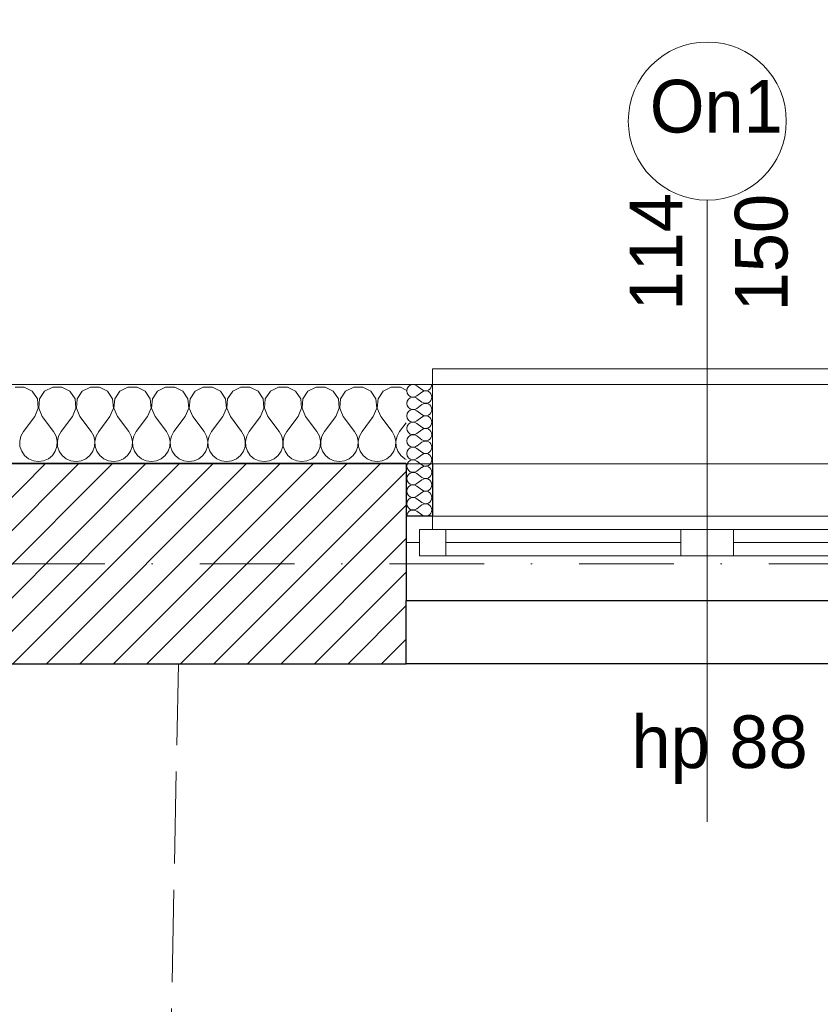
# Model space of a CAD drawing. Header units: millimetres. Extents: x 172139 to 266886, y 98118 to 138225.
# Tile 49 of 123: x 208536 to 210056, y 120499 to 122368. Entities that reach past the tile are written whole.
import ezdxf
from ezdxf.enums import TextEntityAlignment as Align

# ---------------------------------------------------------------- set-up
doc = ezdxf.new("R2010")
doc.units = ezdxf.units.MM
doc.header["$MEASUREMENT"] = 0
doc.linetypes.add('Krawędzie ukryte', pattern=[225, 175, -50])
doc.linetypes.add('Kropki i Kreski', pattern=[360, 180, -90, 0, -90])
for name, color, linetype in [('Konstrukcja - Siatki mod', 7, 'Continuous'), ('KR_INW', 7, 'Continuous'), ('NAPIS_SODON', 7, 'Continuous'), ('Okna ArchiCADa', 7, 'Continuous'), ('Znaczniki okien ArchiCADa', 7, 'Continuous')]:
    doc.layers.add(name, color=color, linetype=linetype)
for name, color, linetype, lineweight, true_color in [('Konstrukcja - Siatki mod_Nr_pióra__48', 7, 'Continuous', 15, 0xa80f02), ('KR_INW_Nr_pióra__102', 7, 'Continuous', 5, 0xcccccc), ('Okna ArchiCADa_Nr_pióra__61', 7, 'Continuous', 13, 0x6a6a6a), ('Okna ArchiCADa_Nr_pióra__64', 7, 'Continuous', 13, 0x41c341), ('PRZEBUDOWA_WYBURZENIA_OPIS_Nr_pióra__8', 7, 'Continuous', 100, 0xa80f02), ('Znaczniki okien ArchiCADa_Nr_pióra__20', 7, 'Continuous', 13, 0xb00000), ('Znaczniki okien ArchiCADa_Nr_pióra__44', 7, 'Continuous', 13, 0x029e21)]:
    doc.layers.add(name, color=color, linetype=linetype, lineweight=lineweight, true_color=true_color)
for name, color, linetype, lineweight in [('KR_INW_Nr_pióra__1', 7, 'Continuous', 13), ('KR_INW_Nr_pióra__101', 252, 'Continuous', 5), ('KR_INW_Nr_pióra__27', 7, 'Continuous', 25), ('KR_INW_Nr_pióra__47', 7, 'Continuous', 15), ('NAPIS_SODON_Nr_pióra__1', 7, 'Continuous', 13), ('NAPIS_SODON_Nr_pióra__121', 255, 'Continuous', 0), ('Okna ArchiCADa_Nr_pióra__27', 7, 'Continuous', 25), ('STREFA_WYBURZENIA_Nr_pióra__121', 255, 'Continuous', 0), ('Znaczniki okien ArchiCADa_Nr_pióra__7', 7, 'Continuous', 13)]:
    doc.layers.add(name, color=color, linetype=linetype, lineweight=lineweight)
doc.styles.add('GENERATED_STYLE_1', font='txt')
doc.styles.add('GENERATED_STYLE_2', font='txt')

# ---------------------------------------------------------------- blocks, each defined once
blk = doc.blocks.new('Strop_1', base_point=(179225, 121523.3))
at = {"layer": 'NAPIS_SODON_Nr_pióra__1', "linetype": 'Continuous', "flags": 128}
blk.add_lwpolyline([(179225, 121523.3), (179225.9, 107003.8), (250898.3, 107008.3), (250897.4, 121527.8)], close=True, dxfattribs=at)
blk = doc.blocks.new('Strop_2', base_point=(188316, 115154.1))
at = {"layer": 'NAPIS_SODON_Nr_pióra__121', "linetype": 'Continuous', "flags": 128}
blk.add_lwpolyline([(188316, 115154.1), (204667.3, 115154.1), (205241.5, 115154.1), (205242.2, 115154.1), (205242.2, 115394.1), (205241.5, 115154.1), (205174.5, 117823.2), (205315.4, 117824.8), (205315.4, 121145.6), (224463.2, 121145.6)], dxfattribs=at)
blk = doc.blocks.new('*X104')
at = {"layer": 'KR_INW_Nr_pióra__102', "linetype": 'Continuous'}
for p, q in [((208544.4, 121670.9), (208527, 121670.9)), ((208559.7, 121662.7), (208544.4, 121670.9)), ((208569.4, 121648.2), (208559.7, 121662.7)), ((208583.1, 121662.7), (208573.5, 121648.2)), ((208598.4, 121670.9), (208583.1, 121662.7)), ((208615.8, 121670.9), (208598.4, 121670.9)), ((208631.2, 121662.7), (208615.8, 121670.9)), ((208640.8, 121648.2), (208631.2, 121662.7)), ((208654.5, 121662.7), (208644.9, 121648.2)), ((208669.9, 121670.9), (208654.5, 121662.7)), ((208687.3, 121670.9), (208669.9, 121670.9)), ((208702.6, 121662.7), (208687.3, 121670.9)), ((208712.2, 121648.2), (208702.6, 121662.7)), ((208726, 121662.7), (208716.3, 121648.2)), ((208741.3, 121670.9), (208726, 121662.7)), ((208758.7, 121670.9), (208741.3, 121670.9)), ((208774, 121662.7), (208758.7, 121670.9)), ((208783.7, 121648.2), (208774, 121662.7)), ((208797.4, 121662.7), (208787.8, 121648.2)), ((208812.7, 121670.9), (208797.4, 121662.7)), ((208830.1, 121670.9), (208812.7, 121670.9)), ((208845.5, 121662.7), (208830.1, 121670.9)), ((208855.1, 121648.2), (208845.5, 121662.7)), ((208868.8, 121662.7), (208859.2, 121648.2)), ((208884.2, 121670.9), (208868.8, 121662.7)), ((208901.6, 121670.9), (208884.2, 121670.9)), ((208916.9, 121662.7), (208901.6, 121670.9)), ((208926.5, 121648.2), (208916.9, 121662.7)), ((208940.3, 121662.7), (208930.6, 121648.2)), ((208955.6, 121670.9), (208940.3, 121662.7)), ((208973, 121670.9), (208955.6, 121670.9)), ((208988.3, 121662.7), (208973, 121670.9)), ((208997.9, 121648.2), (208988.3, 121662.7)), ((209011.7, 121662.7), (209002.1, 121648.2)), ((209027, 121670.9), (209011.7, 121662.7)), ((209044.4, 121670.9), (209027, 121670.9)), ((209059.7, 121662.7), (209044.4, 121670.9)), ((209069.4, 121648.2), (209059.7, 121662.7)), ((209083.1, 121662.7), (209073.5, 121648.2)), ((209098.4, 121670.9), (209083.1, 121662.7)), ((209115.8, 121670.9), (209098.4, 121670.9)), ((209131.2, 121662.7), (209115.8, 121670.9)), ((209140.8, 121648.2), (209131.2, 121662.7)), ((209154.5, 121662.7), (209144.9, 121648.2)), ((209169.9, 121670.9), (209154.5, 121662.7)), ((209187.3, 121670.9), (209169.9, 121670.9)), ((209202.6, 121662.7), (209187.3, 121670.9)), ((209212.2, 121648.2), (209202.6, 121662.7)), ((209226, 121662.7), (209216.3, 121648.2)), ((209241.3, 121670.9), (209226, 121662.7)), ((209258.7, 121670.9), (209241.3, 121670.9)), ((209269.6, 121665.1), (209258.7, 121670.9)), ((208571, 121630.9), (208569.4, 121648.2)), ((208573.5, 121648.2), (208571.8, 121630.9)), ((208642.4, 121630.9), (208640.8, 121648.2)), ((208644.9, 121648.2), (208643.3, 121630.9)), ((208713.9, 121630.9), (208712.2, 121648.2)), ((208716.3, 121648.2), (208714.7, 121630.9)), ((208785.3, 121630.9), (208783.7, 121648.2)), ((208787.8, 121648.2), (208786.1, 121630.9)), ((208856.7, 121630.9), (208855.1, 121648.2)), ((208859.2, 121648.2), (208857.6, 121630.9)), ((208928.2, 121630.9), (208926.5, 121648.2)), ((208930.6, 121648.2), (208929, 121630.9)), ((208999.6, 121630.9), (208997.9, 121648.2)), ((209002.1, 121648.2), (209000.4, 121630.9)), ((209071, 121630.9), (209069.4, 121648.2)), ((209073.5, 121648.2), (209071.8, 121630.9)), ((209142.4, 121630.9), (209140.8, 121648.2)), ((209144.9, 121648.2), (209143.3, 121630.9)), ((209213.9, 121630.9), (209212.2, 121648.2)), ((209216.3, 121648.2), (209214.7, 121630.9)), ((208564.3, 121614.9), (208571, 121630.9)), ((208571.8, 121630.9), (208578.6, 121614.9)), ((208635.7, 121614.9), (208642.4, 121630.9)), ((208643.3, 121630.9), (208650, 121614.9)), ((208707.1, 121614.9), (208713.9, 121630.9)), ((208714.7, 121630.9), (208721.4, 121614.9)), ((208778.6, 121614.9), (208785.3, 121630.9)), ((208786.1, 121630.9), (208792.9, 121614.9)), ((208850, 121614.9), (208856.7, 121630.9)), ((208857.6, 121630.9), (208864.3, 121614.9)), ((208921.4, 121614.9), (208928.2, 121630.9)), ((208929, 121630.9), (208935.7, 121614.9)), ((208992.9, 121614.9), (208999.6, 121630.9)), ((209000.4, 121630.9), (209007.1, 121614.9)), ((209064.3, 121614.9), (209071, 121630.9)), ((209071.8, 121630.9), (209078.6, 121614.9)), ((209135.7, 121614.9), (209142.4, 121630.9)), ((209143.3, 121630.9), (209150, 121614.9)), ((209207.1, 121614.9), (209213.9, 121630.9)), ((209214.7, 121630.9), (209221.4, 121614.9)), ((208564.3, 121614.9), (208542.9, 121586.3)), ((208578.6, 121614.9), (208600, 121586.3)), ((208635.7, 121614.9), (208614.3, 121586.3)), ((208650, 121614.9), (208671.4, 121586.3)), ((208707.1, 121614.9), (208685.7, 121586.3)), ((208721.4, 121614.9), (208742.9, 121586.3)), ((208778.6, 121614.9), (208757.1, 121586.3)), ((208792.9, 121614.9), (208814.3, 121586.3)), ((208850, 121614.9), (208828.6, 121586.3)), ((208864.3, 121614.9), (208885.7, 121586.3)), ((208921.4, 121614.9), (208900, 121586.3)), ((208935.7, 121614.9), (208957.1, 121586.3)), ((208992.9, 121614.9), (208971.4, 121586.3)), ((209007.1, 121614.9), (209028.6, 121586.3)), ((209064.3, 121614.9), (209042.9, 121586.3)), ((209078.6, 121614.9), (209100, 121586.3)), ((209135.7, 121614.9), (209114.3, 121586.3)), ((209150, 121614.9), (209171.4, 121586.3)), ((209207.1, 121614.9), (209185.7, 121586.3)), ((209221.4, 121614.9), (209242.9, 121586.3)), ((209269.6, 121603), (209257.1, 121586.3)), ((208542.9, 121586.3), (208538.1, 121577.7)), ((208604.8, 121577.7), (208600, 121586.3)), ((208614.3, 121586.3), (208609.5, 121577.7)), ((208676.2, 121577.7), (208671.4, 121586.3)), ((208685.7, 121586.3), (208680.9, 121577.7)), ((208747.6, 121577.7), (208742.9, 121586.3)), ((208757.1, 121586.3), (208752.4, 121577.7)), ((208819.1, 121577.7), (208814.3, 121586.3)), ((208828.6, 121586.3), (208823.8, 121577.7)), ((208890.5, 121577.7), (208885.7, 121586.3)), ((208900, 121586.3), (208895.2, 121577.7)), ((208961.9, 121577.7), (208957.1, 121586.3)), ((208971.4, 121586.3), (208966.7, 121577.7)), ((209033.3, 121577.7), (209028.6, 121586.3)), ((209042.9, 121586.3), (209038.1, 121577.7)), ((209104.8, 121577.7), (209100, 121586.3)), ((209114.3, 121586.3), (209109.5, 121577.7)), ((209176.2, 121577.7), (209171.4, 121586.3)), ((209185.7, 121586.3), (209180.9, 121577.7)), ((209247.6, 121577.7), (209242.9, 121586.3)), ((209257.1, 121586.3), (209252.4, 121577.7)), ((208538.1, 121577.7), (208535.9, 121568.1)), ((208535.9, 121568.1), (208536.3, 121558.2)), ((208607, 121568.1), (208604.8, 121577.7)), ((208606.5, 121558.2), (208607, 121568.1)), ((208609.5, 121577.7), (208607.3, 121568.1)), ((208607.3, 121568.1), (208607.8, 121558.2)), ((208678.4, 121568.1), (208676.2, 121577.7)), ((208677.9, 121558.2), (208678.4, 121568.1)), ((208680.9, 121577.7), (208678.7, 121568.1)), ((208678.7, 121568.1), (208679.2, 121558.2)), ((208749.9, 121568.1), (208747.6, 121577.7)), ((208749.4, 121558.2), (208749.9, 121568.1)), ((208752.4, 121577.7), (208750.1, 121568.1)), ((208750.1, 121568.1), (208750.6, 121558.2)), ((208821.3, 121568.1), (208819.1, 121577.7)), ((208820.8, 121558.2), (208821.3, 121568.1)), ((208823.8, 121577.7), (208821.6, 121568.1)), ((208821.6, 121568.1), (208822.1, 121558.2)), ((208892.7, 121568.1), (208890.5, 121577.7)), ((208892.2, 121558.2), (208892.7, 121568.1)), ((208895.2, 121577.7), (208893, 121568.1)), ((208893, 121568.1), (208893.5, 121558.2)), ((208964.1, 121568.1), (208961.9, 121577.7)), ((208963.7, 121558.2), (208964.1, 121568.1)), ((208966.7, 121577.7), (208964.4, 121568.1)), ((208964.4, 121568.1), (208964.9, 121558.2)), ((209035.6, 121568.1), (209033.3, 121577.7)), ((209035.1, 121558.2), (209035.6, 121568.1)), ((209038.1, 121577.7), (209035.9, 121568.1)), ((209035.9, 121568.1), (209036.3, 121558.2)), ((209107, 121568.1), (209104.8, 121577.7)), ((209106.5, 121558.2), (209107, 121568.1)), ((209109.5, 121577.7), (209107.3, 121568.1)), ((209107.3, 121568.1), (209107.8, 121558.2)), ((209178.4, 121568.1), (209176.2, 121577.7)), ((209177.9, 121558.2), (209178.4, 121568.1)), ((209180.9, 121577.7), (209178.7, 121568.1)), ((209178.7, 121568.1), (209179.2, 121558.2)), ((209249.9, 121568.1), (209247.6, 121577.7)), ((209249.4, 121558.2), (209249.9, 121568.1)), ((209252.4, 121577.7), (209250.1, 121568.1)), ((209250.1, 121568.1), (209250.6, 121558.2)), ((208536.3, 121558.2), (208539.5, 121548.9)), ((208539.5, 121548.9), (208545.1, 121540.8)), ((208597.8, 121540.8), (208603.4, 121548.9)), ((208603.4, 121548.9), (208606.5, 121558.2)), ((208607.8, 121558.2), (208610.9, 121548.9)), ((208610.9, 121548.9), (208616.5, 121540.8)), ((208669.2, 121540.8), (208674.8, 121548.9)), ((208674.8, 121548.9), (208677.9, 121558.2)), ((208679.2, 121558.2), (208682.3, 121548.9)), ((208682.3, 121548.9), (208687.9, 121540.8)), ((208740.6, 121540.8), (208746.2, 121548.9)), ((208746.2, 121548.9), (208749.4, 121558.2)), ((208750.6, 121558.2), (208753.8, 121548.9)), ((208753.8, 121548.9), (208759.4, 121540.8)), ((208812.1, 121540.8), (208817.7, 121548.9)), ((208817.7, 121548.9), (208820.8, 121558.2)), ((208822.1, 121558.2), (208825.2, 121548.9)), ((208825.2, 121548.9), (208830.8, 121540.8)), ((208883.5, 121540.8), (208889.1, 121548.9)), ((208889.1, 121548.9), (208892.2, 121558.2)), ((208893.5, 121558.2), (208896.6, 121548.9)), ((208896.6, 121548.9), (208902.2, 121540.8)), ((208954.9, 121540.8), (208960.5, 121548.9)), ((208960.5, 121548.9), (208963.7, 121558.2)), ((208964.9, 121558.2), (208968.1, 121548.9)), ((208968.1, 121548.9), (208973.6, 121540.8)), ((209026.4, 121540.8), (209031.9, 121548.9)), ((209031.9, 121548.9), (209035.1, 121558.2)), ((209036.3, 121558.2), (209039.5, 121548.9)), ((209039.5, 121548.9), (209045.1, 121540.8)), ((209097.8, 121540.8), (209103.4, 121548.9)), ((209103.4, 121548.9), (209106.5, 121558.2)), ((209107.8, 121558.2), (209110.9, 121548.9)), ((209110.9, 121548.9), (209116.5, 121540.8)), ((209169.2, 121540.8), (209174.8, 121548.9)), ((209174.8, 121548.9), (209177.9, 121558.2)), ((209179.2, 121558.2), (209182.3, 121548.9)), ((209182.3, 121548.9), (209187.9, 121540.8)), ((209240.6, 121540.8), (209246.2, 121548.9)), ((209246.2, 121548.9), (209249.4, 121558.2)), ((209250.6, 121558.2), (209253.8, 121548.9)), ((209253.8, 121548.9), (209259.4, 121540.8)), ((208545.1, 121540.8), (208552.7, 121534.5)), ((208552.7, 121534.5), (208561.7, 121530.5)), ((208561.7, 121530.5), (208571.4, 121529.2)), ((208571.4, 121529.2), (208581.2, 121530.5)), ((208581.2, 121530.5), (208590.2, 121534.5)), ((208590.2, 121534.5), (208597.8, 121540.8)), ((208616.5, 121540.8), (208624.1, 121534.5)), ((208624.1, 121534.5), (208633.1, 121530.5)), ((208633.1, 121530.5), (208642.9, 121529.2)), ((208642.9, 121529.2), (208652.6, 121530.5)), ((208652.6, 121530.5), (208661.6, 121534.5)), ((208661.6, 121534.5), (208669.2, 121540.8)), ((208687.9, 121540.8), (208695.5, 121534.5)), ((208695.5, 121534.5), (208704.5, 121530.5)), ((208704.5, 121530.5), (208714.3, 121529.2)), ((208714.3, 121529.2), (208724, 121530.5)), ((208724, 121530.5), (208733.1, 121534.5)), ((208733.1, 121534.5), (208740.6, 121540.8)), ((208759.4, 121540.8), (208766.9, 121534.5)), ((208766.9, 121534.5), (208776, 121530.5)), ((208776, 121530.5), (208785.7, 121529.2)), ((208785.7, 121529.2), (208795.5, 121530.5)), ((208795.5, 121530.5), (208804.5, 121534.5)), ((208804.5, 121534.5), (208812.1, 121540.8)), ((208830.8, 121540.8), (208838.4, 121534.5)), ((208838.4, 121534.5), (208847.4, 121530.5)), ((208847.4, 121530.5), (208857.1, 121529.2)), ((208857.1, 121529.2), (208866.9, 121530.5)), ((208866.9, 121530.5), (208875.9, 121534.5)), ((208875.9, 121534.5), (208883.5, 121540.8)), ((208902.2, 121540.8), (208909.8, 121534.5)), ((208909.8, 121534.5), (208918.8, 121530.5)), ((208918.8, 121530.5), (208928.6, 121529.2)), ((208928.6, 121529.2), (208938.3, 121530.5)), ((208938.3, 121530.5), (208947.3, 121534.5)), ((208947.3, 121534.5), (208954.9, 121540.8)), ((208973.6, 121540.8), (208981.2, 121534.5)), ((208981.2, 121534.5), (208990.2, 121530.5)), ((208990.2, 121530.5), (209000, 121529.2)), ((209000, 121529.2), (209009.8, 121530.5)), ((209009.8, 121530.5), (209018.8, 121534.5)), ((209018.8, 121534.5), (209026.4, 121540.8)), ((209045.1, 121540.8), (209052.7, 121534.5)), ((209052.7, 121534.5), (209061.7, 121530.5)), ((209061.7, 121530.5), (209071.4, 121529.2)), ((209071.4, 121529.2), (209081.2, 121530.5)), ((209081.2, 121530.5), (209090.2, 121534.5)), ((209090.2, 121534.5), (209097.8, 121540.8)), ((209116.5, 121540.8), (209124.1, 121534.5)), ((209124.1, 121534.5), (209133.1, 121530.5)), ((209133.1, 121530.5), (209142.9, 121529.2)), ((209142.9, 121529.2), (209152.6, 121530.5)), ((209152.6, 121530.5), (209161.6, 121534.5)), ((209161.6, 121534.5), (209169.2, 121540.8)), ((209187.9, 121540.8), (209195.5, 121534.5)), ((209195.5, 121534.5), (209204.5, 121530.5)), ((209204.5, 121530.5), (209214.3, 121529.2)), ((209214.3, 121529.2), (209224, 121530.5)), ((209224, 121530.5), (209233.1, 121534.5)), ((209233.1, 121534.5), (209240.6, 121540.8)), ((209259.4, 121540.8), (209266.9, 121534.5)), ((209266.9, 121534.5), (209269.6, 121533.3))]:
    blk.add_line(p, q, dxfattribs=at)
blk = doc.blocks.new('*X127')
at = {"layer": 'KR_INW_Nr_pióra__102', "linetype": 'Continuous'}
for p, q in [((209289.9, 121673.2), (209299.4, 121666.1)), ((209289.9, 121654.2), (209299.4, 121661.3)), ((209289.9, 121649.4), (209299.4, 121642.3)), ((209289.9, 121630.4), (209299.4, 121637.5)), ((209289.9, 121625.6), (209299.4, 121618.5)), ((209289.9, 121606.5), (209299.4, 121613.7)), ((209289.9, 121601.8), (209299.4, 121594.6)), ((209289.9, 121582.7), (209299.4, 121589.9)), ((209289.9, 121578), (209299.4, 121570.8)), ((209289.9, 121558.9), (209299.4, 121566.1)), ((209289.9, 121554.2), (209299.4, 121547)), ((209289.9, 121535.1), (209299.4, 121542.3)), ((209289.9, 121530.4), (209299.4, 121523.2)), ((209289.9, 121511.3), (209299.4, 121518.5)), ((209289.9, 121506.5), (209299.4, 121499.4)), ((209289.9, 121487.5), (209299.4, 121494.6)), ((209289.9, 121482.7), (209299.4, 121475.6)), ((209289.9, 121463.7), (209299.4, 121470.8)), ((209289.9, 121458.9), (209299.4, 121451.8)), ((209289.9, 121439.9), (209299.4, 121447)), ((209289.9, 121435.1), (209299.4, 121428))]:
    blk.add_line(p, q, dxfattribs=at)
for centre, start, end in [((209282.7, 121663.7), 53.1301, 306.8699), ((209306.5, 121675.6), 233.1301, 0), ((209306.5, 121651.8), 0, 126.8699), ((209282.7, 121639.9), 53.1301, 306.8699), ((209306.5, 121651.8), 233.1301, 0), ((209306.5, 121628), 0, 126.8699), ((209282.7, 121616.1), 53.1301, 306.8699), ((209306.5, 121628), 233.1301, 0), ((209282.7, 121592.3), 53.1301, 306.8699), ((209306.5, 121604.2), 0, 126.8699), ((209306.5, 121604.2), 233.1301, 0), ((209306.5, 121580.4), 0, 126.8699), ((209282.7, 121568.5), 53.1301, 306.8699), ((209306.5, 121580.4), 233.1301, 0), ((209306.5, 121556.5), 0, 126.8699), ((209282.7, 121544.6), 53.1301, 306.8699), ((209306.5, 121556.5), 233.1301, 0), ((209306.5, 121532.7), 0, 126.8699), ((209282.7, 121520.8), 53.1301, 306.8699), ((209306.5, 121532.7), 233.1301, 0), ((209282.7, 121497), 53.1301, 306.8699), ((209306.5, 121508.9), 0, 126.8699), ((209306.5, 121508.9), 233.1301, 0), ((209306.5, 121485.1), 0, 126.8699), ((209282.7, 121473.2), 53.1301, 306.8699), ((209306.5, 121485.1), 233.1301, 0), ((209306.5, 121461.3), 0, 126.8699), ((209282.7, 121449.4), 53.1301, 306.8699), ((209306.5, 121461.3), 233.1301, 0), ((209282.7, 121425.6), 53.1301, 180), ((209306.5, 121437.5), 0, 126.8699), ((209306.5, 121437.5), 233.1301, 0)]:
    blk.add_arc(centre, 11.9, start, end, dxfattribs=at)
blk = doc.blocks.new('Okno dwuskrzydłowe 19_4')
at = {"layer": 'Okna ArchiCADa_Nr_pióra__64', "linetype": 'Continuous'}
for p, q in [((-571.6, 230), (571.6, 230)), ((-546.6, 25), (-496.6, 25)), ((-546.6, -25), (-546.6, 25)), ((-496.6, 25), (-50, 25)), ((-496.6, 25), (-496.6, -25)), ((-496.6, 25), (-50, 25)), ((-50, -25), (-50, 25)), ((-50, 25), (0, 25)), ((0, 25), (0, -25)), ((0, 25), (50, 25)), ((0, -25), (0, 25)), ((50, 25), (496.6, 25)), ((50, 25), (50, -25)), ((50, 25), (496.6, 25)), ((496.6, -25), (496.6, 25)), ((496.6, 25), (546.6, 25)), ((546.6, 25), (546.6, -25)), ((-571.6, 0), (-546.6, 0)), ((-571.6, -50), (-571.6, 0)), ((-546.6, 0), (-546.6, -25)), ((-496.6, 0), (-50, 0)), ((50, 0), (496.6, 0)), ((546.6, -25), (546.6, 0)), ((546.6, 0), (571.6, 0)), ((571.6, -50), (571.6, 0)), ((-546.6, -25), (-521.6, -25)), ((-496.6, -25), (-546.6, -25)), ((-521.6, -25), (-521.6, -50)), ((-50, -25), (-496.6, -25)), ((0, -25), (-50, -25)), ((50, -25), (0, -25)), ((496.6, -25), (50, -25)), ((546.6, -25), (496.6, -25)), ((521.6, -50), (521.6, -25)), ((521.6, -25), (546.6, -25)), ((-521.6, -50), (-571.6, -50)), ((-521.6, -50), (-571.6, -50)), ((0, -50), (-521.6, -50)), ((521.6, -50), (0, -50)), ((571.6, -50), (521.6, -50)), ((521.6, -50), (571.6, -50)), ((-521.6, -300), (521.6, -300)), ((-521.6, -300), (-521.6, -330)), ((521.6, -330), (521.6, -300)), ((-521.6, -330), (521.6, -330))]:
    blk.add_line(p, q, dxfattribs=at)
blk = doc.blocks.new('Znacznik O 19')
at = {"layer": 'Znaczniki okien ArchiCADa_Nr_pióra__20', "linetype": 'Continuous'}
blk.add_line((0, 350), (0, -830), dxfattribs=at)
at = {"layer": 'Znaczniki okien ArchiCADa_Nr_pióra__44', "linetype": 'Continuous'}
for start, end in [(0, 180), (180, 0)]:
    blk.add_arc((0, 500), 150, start, end, dxfattribs=at)
at = {"layer": 'Znaczniki okien ArchiCADa_Nr_pióra__7', "style": 'GENERATED_STYLE_1'}
for tag, p in [('AC_MarkerText_2', (-17.6, 138.6)), ('AC_MarkerText_3', (182.4, 138.7))]:
    blk.add_attdef(tag, text='', height=100, rotation=90, dxfattribs=at).set_placement(p, align=Align.BOTTOM_LEFT)
for tag, p in [('AC_WIDO_ID', (-109.2, 448.3)), ('AC_MarkerText_4', (-144, -758))]:
    blk.add_attdef(tag, text='', height=100, dxfattribs=at).set_placement(p, align=Align.BOTTOM_LEFT)
blk = doc.blocks.new('Wnęka sklepiona płasko 19_4')
at = {"layer": 'Okna ArchiCADa_Nr_pióra__27', "linetype": 'Continuous'}
for p, q in [((-1281.3, 250), (-1281.3, 130)), ((1281.3, 250), (-1281.3, 250)), ((1281.3, 130), (1281.3, 250)), ((-1281.3, 130), (1281.3, 130))]:
    blk.add_line(p, q, dxfattribs=at)
at = {"layer": 'Okna ArchiCADa_Nr_pióra__61', "linetype": 'Continuous'}
blk.add_line((-1281.3, 250), (1281.3, 250), dxfattribs=at)
blk = doc.blocks.new('Ściana_1', base_point=(179075.1, 121675.6))
at = {"layer": 'KR_INW_Nr_pióra__101', "linetype": 'Continuous'}
h = blk.add_hatch(dxfattribs=at)
h.set_pattern_fill('Cegła_licówka', color=256, style=0, pattern_type=2)
h.set_pattern_definition([(45, (0, 0), (-31.819804, 31.819804), [])])
h.paths.add_polyline_path([(209269.6, 121525.6), (204126.9, 121525.6), (204126.9, 121475.6), (204126.9, 121145.6), (209269.6, 121145.6), (209269.6, 121375.6), (209269.6, 121425.6)])
at = {"layer": 'KR_INW_Nr_pióra__27', "linetype": 'Continuous'}
for p, q in [((209269.6, 121525.6), (204126.9, 121525.6)), ((209269.6, 121525.6), (209269.6, 121425.6)), ((209319.6, 121525.6), (209319.6, 121425.6)), ((209319.6, 121425.6), (209269.6, 121425.6)), ((209269.6, 121425.6), (209269.6, 121375.6)), ((209269.6, 121375.6), (209269.6, 121265.6))]:
    blk.add_line(p, q, dxfattribs=at)
at = {"layer": 'KR_INW_Nr_pióra__27', "linetype": 'Continuous', "flags": 128}
blk.add_lwpolyline([(207849, 121145.6), (209269.6, 121145.6)], dxfattribs=at)
at = {"layer": 'KR_INW_Nr_pióra__47', "linetype": 'Continuous'}
for p, q in [((209269.6, 121675.6), (209319.6, 121675.6)), ((209319.6, 121425.6), (209319.6, 121675.6)), ((209319.6, 121675.6), (209319.6, 121525.6)), ((209269.6, 121425.6), (209319.6, 121425.6))]:
    blk.add_line(p, q, dxfattribs=at)
at = {"layer": 'KR_INW_Nr_pióra__47', "linetype": 'Continuous', "flags": 128}
blk.add_lwpolyline([(209269.6, 121675.6), (204126.9, 121675.6)], dxfattribs=at)
at = {"layer": 'KR_INW'}
for name in ['*X127', '*X104']:
    blk.add_blockref(name, (0, 0), dxfattribs=at)
at = {"layer": 'Okna ArchiCADa', "color": 251, "linetype": 'Continuous', "lineweight": 13, "true_color": 0x6a6a6a, "xscale": -1, "zscale": 1000, "rotation": 180}
blk.add_blockref('Wnęka sklepiona płasko 19_4', (210550.9, 121395.6), dxfattribs=at)
at = {"layer": 'Okna ArchiCADa_Nr_pióra__64', "linetype": 'Continuous', "xscale": -1, "zscale": 1000, "rotation": 180}
blk.add_blockref('Okno dwuskrzydłowe 19_4', (209841.3, 121375.6), dxfattribs=at)
at = {"layer": 'Znaczniki okien ArchiCADa', "color": 14, "lineweight": 13, "true_color": 0xb00000}
ref = blk.add_blockref('Znacznik O 19', (209841.3, 121675.6), dxfattribs=at)
ref.add_attrib('AC_MarkerText_2', '114', dxfattribs={"layer": 'Znaczniki okien ArchiCADa_Nr_pióra__7', "color": 7, "height": 100, "rotation": 90, "style": 'GENERATED_STYLE_1'}).set_placement((209823.6, 121816), align=Align.BOTTOM_LEFT)
ref.add_attrib('AC_MarkerText_3', '150', dxfattribs={"layer": 'Znaczniki okien ArchiCADa_Nr_pióra__7', "color": 7, "height": 100, "rotation": 90, "style": 'GENERATED_STYLE_1'}).set_placement((210023.6, 121814.3), align=Align.BOTTOM_LEFT)
ref.add_attrib('AC_MarkerText_4', 'hp 88', dxfattribs={"layer": 'Znaczniki okien ArchiCADa_Nr_pióra__7', "color": 7, "height": 100, "style": 'GENERATED_STYLE_1'}).set_placement((209697.3, 120917.6), align=Align.BOTTOM_LEFT)
ref.add_attrib('AC_WIDO_ID', 'On1', dxfattribs={"layer": 'Znaczniki okien ArchiCADa_Nr_pióra__7', "color": 7, "height": 100, "style": 'GENERATED_STYLE_1'}).set_placement((209732.1, 122123.9), align=Align.BOTTOM_LEFT)
blk = doc.blocks.new('Standardowy znacznik siatki_10')
at = {"layer": 'Konstrukcja - Siatki mod_Nr_pióra__48', "linetype": 'Kropki i Kreski'}
blk.add_line((1000, 0), (72912, 0), dxfattribs=at)

msp = doc.modelspace()

# ---------------------------------------------------------------- linework, layer by layer
at = {"layer": 'KR_INW_Nr_pióra__1', "linetype": 'Krawędzie ukryte'}
msp.add_line((208763.5, 117391.9), (208837, 121145.6), dxfattribs=at)
at = {"layer": 'STREFA_WYBURZENIA_Nr_pióra__121', "linetype": 'Continuous', "flags": 128}
msp.add_lwpolyline([(207849, 121145.6), (207797.8, 116236.5), (208691.7, 116252), (208697.2, 115577.1), (209091.2, 115577.1), (209976.4, 115577.1), (211746.9, 115577.1), (211743.7, 115852.7), (212106.6, 115831.2), (212236.4, 121145.6), (211814.9, 121145.6), (211814.9, 121057.6), (210781.3, 121057.6), (210781.3, 121145.6)], close=True, dxfattribs=at)

# ---------------------------------------------------------------- block references
at = {"layer": 'Konstrukcja - Siatki mod', "color": 8, "linetype": 'Continuous', "lineweight": 13, "zscale": 1000}
msp.add_blockref('Standardowy znacznik siatki_10', (177989.3, 121335.6), dxfattribs=at)
at = {"layer": 'KR_INW'}
msp.add_blockref('Ściana_1', (179075.1, 121675.6), dxfattribs=at)
at = {"layer": 'NAPIS_SODON', "linetype": 'Continuous'}
msp.add_blockref('Strop_1', (179225, 121523.3), dxfattribs=at)
at = {"layer": 'NAPIS_SODON', "color": 255, "linetype": 'Continuous', "lineweight": 0}
msp.add_blockref('Strop_2', (188316, 115154.1), dxfattribs=at)

# ---------------------------------------------------------------- texts
at = {"layer": 'PRZEBUDOWA_WYBURZENIA_OPIS_Nr_pióra__8', "linetype": 'Continuous', "insert": (210562.1, 122348), "char_height": 100, "width": 1246.832, "attachment_point": 2, "line_spacing_factor": 0.846029, "style": 'GENERATED_STYLE_2'}
msp.add_mtext('\\A1;{\\fArial Narrow|b1|i0|c238|p34;\\L\\LDEMONTAŻ I WYMIANA OKIEN}', dxfattribs=at)

doc.saveas('drawing.dxf')
